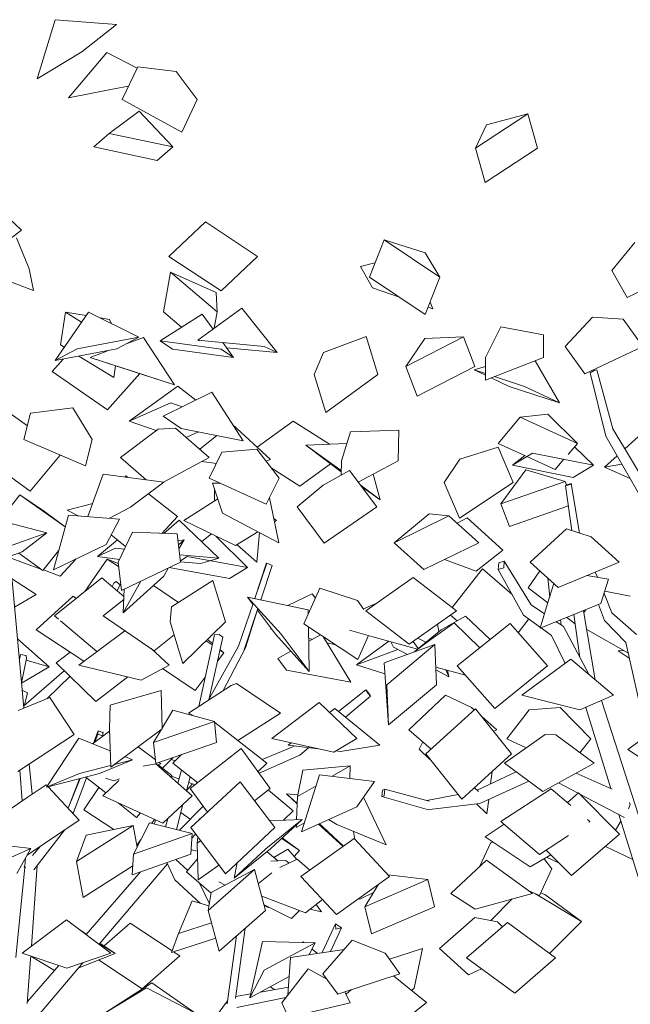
# Model space of a CAD drawing. Extents: x 169645 to 508157, y -5167 to 165945.
# Tile 47 of 130: x 265027 to 266405, y 76833 to 79056. Entities that reach past the tile are written whole.
import ezdxf

# ---------------------------------------------------------------- set-up
doc = ezdxf.new("R2010")
doc.units = 0
doc.header["$MEASUREMENT"] = 0
doc.layers.add('Plomberie Sanitaire', color=7, linetype='Continuous')
doc.layers.add('Végétation', color=7, linetype='Continuous')

msp = doc.modelspace()

# ---------------------------------------------------------------- linework, layer by layer
at = {"layer": 'Plomberie Sanitaire', "linetype": 'Continuous', "lineweight": 20}
for p, q in [((266055.9, 78765.5), (266174, 78843)), ((266081, 78818.4), (266174, 78843)), ((266196.1, 78765.5), (266174, 78843)), ((266055.9, 78765.5), (266081, 78818.4)), ((266078, 78688), (266055.9, 78765.5)), ((266078, 78688), (266196.1, 78765.5)), ((266415.8, 78553), (266363.6, 78489.8)), ((266398.3, 78428.3), (266363.6, 78489.8)), ((266398.3, 78428.3), (266525.7, 78489.8)), ((265107.1, 78286.2), (265182.6, 78395.8)), ((265182.6, 78395.8), (265296.3, 78338.8)), ((266320.1, 78384), (266258.6, 78318.2)), ((266320.1, 78384), (266389.3, 78379.7)), ((266433.4, 78318.2), (266389.3, 78379.7)), ((266112.9, 78362.3), (266078.3, 78293)), ((266112.9, 78362.3), (266209.6, 78344.3)), ((265156.9, 78312.5), (265296.3, 78338.8)), ((265246.5, 78312.5), (265296.3, 78338.8)), ((265713.1, 78304.7), (265809.6, 78340.9)), ((265835.9, 78254.8), (265809.6, 78340.9)), ((265898.8, 78273), (266029, 78339.7)), ((265898.8, 78273), (265941.6, 78336.3)), ((265941.6, 78336.3), (266029, 78339.7)), ((266054.8, 78273), (266029, 78339.7)), ((266209.5, 78344.2), (266209.6, 78344.3)), ((266209.6, 78293), (266209.6, 78344.3)), ((265107.1, 78286.2), (265156.9, 78312.5)), ((265107.1, 78286.2), (265246.5, 78312.5)), ((266302.7, 78256.6), (266258.6, 78318.2)), ((266302.7, 78256.6), (266433.4, 78318.2)), ((265713.1, 78304.7), (265691.6, 78254.8)), ((266078.3, 78241.8), (266209.6, 78293)), ((266078.3, 78241.8), (266078.3, 78293)), ((265924.6, 78206.2), (265898.8, 78273)), ((265924.6, 78206.2), (266054.8, 78273)), ((266314.8, 78258.5), (266324, 78263.8)), ((266324, 78263.8), (266330, 78265.2)), ((266366.1, 78131.9), (266330, 78265.2)), ((265717.9, 78168.7), (265691.6, 78254.8)), ((265717.9, 78168.7), (265835.9, 78254.8)), ((266350.4, 78115.8), (266314.8, 78258.5)), ((265773.7, 78125.4), (265882.8, 78128.8)), ((265881.8, 78060.1), (265882.8, 78128.8)), ((265882.7, 78128.8), (265882.8, 78128.8)), ((266450.3, 77992.4), (266366.1, 78131.9)), ((266393.2, 78087), (266439.4, 78129.2)), ((265773.7, 78125.4), (265753.4, 78060.1)), ((266435.4, 77967.1), (266350.4, 78115.8)), ((266021, 78063.7), (266107.4, 78091.1)), ((266141.4, 78010.9), (266107.4, 78091.1)), ((266021, 78063.7), (265985.7, 78010.9)), ((266347.3, 78045.3), (266375.8, 78071.3)), ((265753, 78027.3), (265753.4, 78060.1)), ((265791.2, 78012), (265881.8, 78060.1)), ((266113, 77962.8), (266169.3, 78039.8)), ((266169.3, 78039.8), (266258.3, 78013.5)), ((266347.3, 78045.3), (266386.5, 78052.6)), ((266405.1, 78020.1), (266347.3, 78045.3)), ((265181.3, 77934.1), (265216, 78029.6)), ((265216, 78029.6), (265352.8, 78011.5)), ((265712.4, 78004.8), (265771.9, 78037.8)), ((265771.8, 78037.8), (265771.9, 78037.8)), ((265833.1, 77956.1), (265771.9, 78037.8)), ((265277.3, 77955), (265352.8, 78011.5)), ((265712.4, 78004.8), (265653.3, 77956.1)), ((266019.8, 77930.6), (265985.7, 78010.9)), ((266019.8, 77930.6), (266141.4, 78010.9)), ((266113, 77962.8), (266258.3, 78013.5)), ((266261.5, 78005.6), (266258.3, 78013.5)), ((266259.3, 78003.5), (266272, 78006.9)), ((266259.6, 78005.1), (266259.3, 78003.5)), ((266273.2, 77902.6), (266259.3, 78003.5)), ((266272.3, 78008.5), (266259.6, 78005.1)), ((266272, 78006.9), (266272.3, 78008.5)), ((266291, 77896.8), (266272.3, 78008.5)), ((265229.6, 77930.2), (265277.3, 77955)), ((265714.5, 77874.3), (265653.3, 77956.1)), ((265714.5, 77874.3), (265833.1, 77956.1)), ((266133.1, 77912), (266113, 77962.8)), ((266133.1, 77912), (266265.6, 77958.3)), ((264966.5, 77929.1), (265088.4, 77897.7)), ((265103.6, 77814.1), (265137.1, 77937.6)), ((265137.1, 77937.6), (265252.7, 77928.4)), ((265222.5, 77871.2), (265252.7, 77928.4)), ((265872.4, 77875), (265951.2, 77940.5)), ((265872.4, 77875), (265996.2, 77935.8)), ((265951.2, 77940.5), (265996.2, 77935.8)), ((266063.6, 77875), (265996.2, 77935.8)), ((266261.7, 77906.3), (266179.3, 77831.3)), ((266261.7, 77906.3), (266317.3, 77888.3)), ((264966.2, 77854.1), (265088.4, 77897.7)), ((265032.9, 77854.1), (265088.4, 77897.7)), ((265281.7, 77898.5), (265249.3, 77831.1)), ((265281.7, 77898.5), (265382.5, 77895)), ((265390.3, 77831.1), (265382.5, 77895)), ((266380.5, 77831.3), (266317.3, 77888.3)), ((265103.6, 77814.1), (265222.5, 77871.2)), ((265384.4, 77879.1), (265398.2, 77881.8)), ((265385.5, 77870.4), (265398.2, 77881.8)), ((265386.6, 77861.1), (265398.2, 77881.8)), ((265939.8, 77814.3), (265872.4, 77875)), ((265939.8, 77814.3), (266063.6, 77875)), ((264910.7, 77810.4), (265032.9, 77854.1)), ((265257, 77767.2), (265249.3, 77831.1)), ((265257, 77767.2), (265390.3, 77831.1)), ((265352.3, 77799.4), (265362.6, 77817.9)), ((266108.6, 77830), (266107.3, 77814.9)), ((266107.3, 77814.9), (266119.7, 77818.4)), ((266121.1, 77833.6), (266108.6, 77830)), ((266119.7, 77818.4), (266121.1, 77833.6)), ((266181.7, 77734.8), (266121.1, 77833.6)), ((266179.3, 77831.3), (266179.4, 77831.4)), ((266242.6, 77774.3), (266179.3, 77831.3)), ((266242.6, 77774.3), (266380.5, 77831.3)), ((265261.1, 77716.9), (265352.3, 77799.4)), ((265808.9, 77721.3), (265915.6, 77796.6)), ((266013, 77721.3), (265915.6, 77796.6)), ((266164.4, 77711.7), (266107.3, 77814.9)), ((266223.6, 77752.4), (266219.1, 77795.5)), ((266307, 77801), (266356, 77792.9)), ((266309.6, 77800.5), (266309.1, 77801.8)), ((266331.1, 77797), (266326.2, 77808.9)), ((265261.1, 77716.9), (265300.8, 77788.2)), ((265369.8, 77730.1), (265462.9, 77790)), ((265491.8, 77696.3), (265462.9, 77790)), ((266233.1, 77782.8), (266218.9, 77737.5)), ((266339.1, 77737.5), (266356, 77792.9)), ((265261.1, 77716.9), (265262.7, 77769.9)), ((266364, 77716.9), (266346.1, 77760.5)), ((265369.8, 77730.1), (265367, 77696.3)), ((266211.9, 77714.5), (266181.7, 77734.8)), ((266202, 77682), (266339.1, 77737.5)), ((266202, 77682), (266218.9, 77737.5)), ((266347.1, 77699.3), (266333.8, 77735.3)), ((265906.3, 77646), (265808.9, 77721.3)), ((265906.3, 77646), (266013, 77721.3)), ((266202.6, 77683.9), (266164.4, 77711.7)), ((266291.7, 77615.7), (266277.8, 77712.7)), ((266299.9, 77721.3), (266299.9, 77721.6)), ((266326.5, 77565.5), (266299.9, 77721.3)), ((266419.6, 77667.6), (266364, 77716.9)), ((265395.8, 77602.7), (265367, 77696.3)), ((265395.8, 77602.7), (265491.8, 77696.3)), ((266015, 77596.8), (266134, 77692.5)), ((266218.9, 77596.8), (266134, 77692.5)), ((266254.4, 77686), (266238.5, 77696.7)), ((266249.3, 77689.5), (266248.2, 77700.7)), ((266311.8, 77578), (266254.4, 77686)), ((266395, 77649.8), (266347.1, 77699.3)), ((266227.8, 77665.6), (266204.1, 77682.8)), ((266258.3, 77602.6), (266227.8, 77665.6)), ((265849.8, 77603.6), (265964.6, 77645.1)), ((265856, 77554.6), (265964.6, 77645.1)), ((265968, 77554.6), (265964.6, 77645.1)), ((266438.2, 77458.6), (266395, 77649.8)), ((265859.4, 77464), (265849.8, 77603.6)), ((266099.9, 77501.1), (266015, 77596.8)), ((266099.9, 77501.1), (266218.9, 77596.8)), ((266271.4, 77612.3), (266161, 77530.7)), ((266367.4, 77530.7), (266271.4, 77612.3)), ((265859.4, 77464), (265856, 77554.6)), ((265859.4, 77464), (265968, 77554.6)), ((265231.3, 77508.7), (265346.4, 77541.1)), ((265349, 77454.6), (265346.4, 77541.1)), ((265988.1, 77530.8), (265905.9, 77452.7)), ((265988.1, 77530.8), (266046.8, 77503)), ((266291.8, 77497.5), (266161, 77530.7)), ((266291.8, 77497.5), (266367.4, 77530.7)), ((265231.3, 77508.7), (265230, 77454.6)), ((266518.9, 76963.2), (266340.8, 77519)), ((265348.9, 77456.6), (265372.8, 77497)), ((265372.8, 77497), (265466.6, 77471.8)), ((265943.6, 77398.1), (266056.2, 77500.3)), ((266053.1, 77497.5), (266046.8, 77503)), ((266137.5, 77398.1), (266056.2, 77500.3)), ((266361.4, 77320.1), (266304.8, 77503.2)), ((265329.6, 77424), (265466.6, 77471.8)), ((265471.3, 77424), (265466.6, 77471.8)), ((266104.5, 77452.7), (266070.5, 77482.4)), ((266400, 77408.2), (266496.3, 77478.9)), ((265232.6, 77368.1), (265230, 77454.6)), ((265232.6, 77368.1), (265349, 77454.6)), ((265329.6, 77424), (265346.7, 77452.9)), ((265905.9, 77452.7), (265906, 77452.8)), ((265955.9, 77409.2), (265905.9, 77452.7)), ((266096.4, 77449.8), (266104.5, 77452.7)), ((266213.1, 77441.8), (266121.2, 77377.4)), ((266213.1, 77441.8), (266237, 77441.4)), ((266323.6, 77377.4), (266237, 77441.4)), ((265087.9, 77322.9), (265160.7, 77433.7)), ((265160.7, 77433.7), (265231.5, 77405.5)), ((265334.3, 77376.3), (265329.6, 77424)), ((265334.3, 77376.3), (265471.3, 77424)), ((265928.9, 77409.2), (265934.8, 77421.2)), ((265934.8, 77421.2), (265937.2, 77425.5)), ((265412.4, 77319.9), (265527.1, 77410.2)), ((265592.8, 77319.9), (265527.1, 77410.2)), ((265953.3, 77385.9), (265928.9, 77409.2)), ((266025, 77296), (265943.6, 77398.1)), ((266025, 77296), (266137.5, 77398.1)), ((266493, 77347), (266400, 77408.2)), ((265207.7, 77354.1), (265282.1, 77385.3)), ((265241.5, 77374.7), (265282.1, 77385.3)), ((265264.9, 77392.1), (265282.1, 77385.3)), ((266207.8, 77313.3), (266121.2, 77377.4)), ((266207.8, 77313.3), (266323.6, 77377.4)), ((265087.9, 77322.9), (265162.4, 77354.1)), ((265087.9, 77322.9), (265207.7, 77354.1)), ((265162.4, 77354.1), (265232.5, 77372.3)), ((265654, 77301.8), (265666.6, 77361.3)), ((265663.3, 77222.4), (265704.2, 77351.2)), ((265666.6, 77361.3), (265773.2, 77371.5)), ((265704.2, 77351.2), (265828.4, 77336)), ((265732.5, 77347.7), (265773.2, 77371.5)), ((265772.2, 77342.9), (265773.2, 77371.5)), ((266147.6, 77357.8), (266059.6, 77316.3)), ((266364.6, 77318.7), (266283.5, 77355.2)), ((265413.5, 77231.8), (265524.9, 77335.6)), ((265603, 77231.8), (265524.9, 77335.6)), ((265788.1, 77279.2), (265828.4, 77336)), ((265828.3, 77336), (265828.4, 77336)), ((266176.3, 77336.6), (266066, 77286.6)), ((266288, 77309.6), (266243.3, 77333)), ((265451, 77266.7), (265412.4, 77319.9)), ((265557.6, 77292.2), (265592.8, 77319.9)), ((265654, 77301.8), (265696.4, 77326.6)), ((265845.8, 77316.7), (265844.7, 77302)), ((265851.2, 77318.5), (265845.8, 77316.7)), ((265850.2, 77303.8), (265851.2, 77318.5)), ((265951.2, 77291.4), (265851.2, 77318.5)), ((266016.6, 77306.4), (265946.1, 77292.8)), ((266062.5, 77313.5), (266053.6, 77322)), ((266113.4, 77245.4), (266227.2, 77319.5)), ((266270.9, 77282.2), (266227.2, 77319.5)), ((266263.5, 77288.5), (266288.6, 77310.1)), ((266381.4, 77216.8), (266288.6, 77310.1)), ((266392.6, 77254.8), (266290.3, 77308.4)), ((265652.1, 77249.8), (265654, 77301.8)), ((265844.7, 77302), (265850.2, 77303.8)), ((265944.7, 77273.7), (265844.7, 77302)), ((266066, 77286.6), (265952, 77272.7)), ((266401.1, 77274.5), (266405.4, 77284.3)), ((266405.4, 77284.3), (266404, 77288.4)), ((265663.3, 77222.4), (265788.1, 77279.2)), ((265944.7, 77273.7), (265952, 77272.7)), ((266506.1, 76852.1), (266379.5, 77261.7)), ((265283.9, 77172.1), (265320.2, 77242.9)), ((265320.2, 77242.9), (265416.2, 77218.8)), ((265432.3, 77249.3), (265432.5, 77251.8)), ((265432.5, 77251.8), (265435.9, 77252.7)), ((265582.9, 77184.1), (265664.9, 77250.3)), ((265591.2, 77247.5), (265664.9, 77250.3)), ((265593.6, 77184.1), (265664.9, 77250.3)), ((265651.5, 77232.1), (265669.8, 77242.8)), ((266120.5, 77239.4), (266077.8, 77211.2)), ((266200.4, 77171.3), (266113.4, 77245.4)), ((266314.2, 77245.4), (266308.5, 77250.3)), ((266312, 77243.9), (266314.2, 77245.4)), ((265155.5, 77155.4), (265283.2, 77236.5)), ((265177.4, 77214.6), (265283.2, 77236.5)), ((265292.1, 77188), (265283.2, 77236.5)), ((265283.9, 77172.1), (265416.2, 77218.8)), ((265491.5, 77127.9), (265413.5, 77231.8)), ((265413.5, 77172.1), (265416.2, 77218.8)), ((265491.5, 77127.9), (265603, 77231.8)), ((265651.5, 77232.1), (265651.7, 77238)), ((264932.6, 77199.8), (265052.5, 77184.4)), ((265155.5, 77155.4), (265177.4, 77214.6)), ((265428.2, 77196.8), (265429.3, 77210.7)), ((265428.2, 77196.8), (265435.7, 77202.1)), ((265430.3, 77114.1), (265428.2, 77196.8)), ((265662.1, 77121.5), (265782, 77207)), ((265862.3, 77121.5), (265782, 77207)), ((266077.8, 77211.2), (266077.9, 77211.3)), ((266179.6, 77143.4), (266077.8, 77211.2)), ((266200.4, 77171.3), (266265.8, 77213.9)), ((266272.7, 77123.5), (266381.4, 77216.8)), ((264924.6, 77128.1), (265052.5, 77184.4)), ((265020.8, 77128.1), (265052.5, 77184.4)), ((265511.7, 77117.9), (265582.9, 77184.1)), ((265511.7, 77117.9), (265593.6, 77184.1)), ((266272.7, 77123.5), (266215.5, 77181.1)), ((265170.5, 77074.2), (265155.5, 77155.4)), ((265281.2, 77125.4), (265283.9, 77172.1)), ((265281.2, 77125.4), (265413.5, 77172.1)), ((265511.7, 77117.9), (265518.1, 77152.7)), ((266081.2, 77158.4), (266000.6, 77083.5)), ((266184.4, 77083.5), (266081.2, 77158.4)), ((266179.6, 77143.4), (266226.1, 77170.4)), ((266244.7, 77151.5), (266216.6, 77164.9)), ((266244.7, 77151.5), (266244.8, 77151.6)), ((265170.5, 77074.2), (265282.4, 77145.4)), ((265430.3, 77114.1), (265477, 77147.2)), ((265452.8, 77045.1), (265557.6, 77137.1)), ((265459.5, 77085.8), (265557.6, 77137.1)), ((265582.1, 77045.1), (265557.6, 77137.1)), ((265742.4, 77036), (265662.1, 77121.5)), ((265742.4, 77036), (265862.3, 77121.5)), ((265806.4, 77053.4), (265948.7, 77114.5)), ((265858.7, 77125.4), (265948.7, 77114.5)), ((265963.3, 77053.4), (265948.7, 77114.5)), ((265452.8, 77045.1), (265459.5, 77085.8)), ((265806.4, 77053.4), (265836.6, 77103.1)), ((265385.8, 76993), (265416.7, 77066.5)), ((265416.7, 77066.5), (265454.5, 77055.2)), ((266055.3, 77047.9), (266000.6, 77083.5)), ((266055.3, 77047.9), (266184.4, 77083.5)), ((265477.4, 76953.2), (265452.8, 77045.1)), ((265477.4, 76953.2), (265582.1, 77045.1)), ((265821.1, 76992.3), (265806.4, 77053.4)), ((265821.1, 76992.3), (265963.3, 77053.4)), ((266054.6, 77028.8), (265974.7, 76959.2)), ((266035.9, 76937.9), (266128, 77017.5)), ((266054.6, 77028.8), (266105.4, 77019.3)), ((266117.3, 77008.3), (266105.4, 77019.3)), ((266236.7, 76937.9), (266128, 77017.5)), ((265385.8, 76993), (265460.4, 77016.9)), ((265369.7, 76950.2), (265385.8, 76993)), ((265369.7, 76950.2), (265469.6, 76982.2)), ((265547, 76847.8), (265575.4, 76974.5)), ((265575.4, 76974.5), (265694.5, 76971.9)), ((265777.5, 76977.7), (265711.8, 76902.2)), ((265777.5, 76977.7), (265852, 76948.5)), ((265579.2, 76909.9), (265694.5, 76971.9)), ((265638.8, 76938.9), (265759.6, 76957.1)), ((265680.7, 76945.2), (265694.5, 76971.9)), ((265862, 76934.6), (265936.6, 76958.8)), ((265917.9, 76869.6), (265936.6, 76958.8)), ((266039.9, 76899.2), (265974.7, 76959.2)), ((265632.5, 76854), (265638.8, 76938.9)), ((265885.2, 76902.2), (265852, 76948.5)), ((266144.6, 76858.3), (266035.9, 76937.9)), ((266144.6, 76858.3), (266236.7, 76937.9)), ((265547, 76847.8), (265579.2, 76909.9)), ((265678.6, 76912.9), (265618.7, 76836.3)), ((265678.6, 76912.9), (265720.7, 76889.9)), ((266039.9, 76899.2), (266069.9, 76913)), ((265547, 76847.8), (265635.6, 76895.5)), ((265745, 76855.9), (265711.8, 76902.2)), ((265711.8, 76902.2), (265711.9, 76902.2)), ((265745, 76855.9), (265885.2, 76902.2)), ((265945.2, 76836.9), (265870.7, 76897.4)), ((265763.9, 76856.2), (265776.5, 76866.3)), ((265772.5, 76865), (265776.2, 76866)), ((265911.8, 76864), (265917.9, 76869.6)), ((265773, 76836.3), (265761.5, 76861.3)), ((265633.9, 76803.1), (265618.7, 76836.3)), ((265633.9, 76803.1), (265773, 76836.3)), ((265841.6, 76754.2), (265945.2, 76836.9))]:
    msp.add_line(p, q, dxfattribs=at)
at = {"layer": 'Végétation', "linetype": 'Continuous', "lineweight": 20}
for p, q in [((265066.5, 78922), (265107.3, 79055.8)), ((265107.3, 79055.8), (265246.1, 79045)), ((265167.6, 78983.5), (265246.1, 79045)), ((265246, 79045), (265246.1, 79045)), ((265066.5, 78922), (265167.6, 78983.5)), ((265137.1, 78879.5), (265224.3, 78981.8)), ((265224.3, 78981.8), (265292.1, 78946.2)), ((265258.6, 78875.6), (265293.7, 78949.6)), ((265380.3, 78939), (265293.7, 78949.6)), ((265428, 78875.6), (265380.3, 78939)), ((265066.5, 78922), (265066.5, 78922.1)), ((265137.1, 78879.5), (265240.5, 78899.4)), ((265240.5, 78899.4), (265272.9, 78905.6)), ((265392.9, 78801.6), (265258.6, 78875.6)), ((265392.9, 78801.6), (265428, 78875.6)), ((265296.6, 78849.3), (265229.2, 78798.5)), ((265296.6, 78849.3), (265372.6, 78768.4)), ((265194.6, 78768.4), (265229.2, 78798.5)), ((265372.6, 78768.4), (265229.2, 78798.5)), ((265337.9, 78738.2), (265194.6, 78768.4)), ((265337.9, 78738.2), (265372.6, 78768.4)), ((265031, 78580.6), (264941.9, 78664.2)), ((265364.2, 78521.5), (265446.3, 78599.1)), ((265564, 78521.5), (265446.3, 78599.1)), ((264921, 78497.1), (265031, 78580.6)), ((265048.9, 78493.4), (265019.9, 78563.5)), ((265816.5, 78474.3), (265849.6, 78558.8)), ((265942.2, 78529.2), (265849.6, 78558.8)), ((265975.9, 78474.3), (265849.6, 78558.8)), ((265942.2, 78529.2), (265975.9, 78474.3)), ((265481.9, 78444), (265364.2, 78521.5)), ((265481.9, 78444), (265564, 78521.5)), ((265829.2, 78506.6), (265796.3, 78498.4)), ((265058.8, 78444.6), (264928.6, 78493.4)), ((265058.8, 78444.6), (265048.9, 78493.4)), ((265351.5, 78396.2), (265367.5, 78485.7)), ((265470.6, 78440.1), (265367.5, 78485.7)), ((265472.9, 78396.2), (265367.5, 78485.7)), ((265823.4, 78450.8), (265796.3, 78498.4)), ((265942.8, 78389.9), (265816.5, 78474.3)), ((265942.8, 78389.9), (265975.9, 78474.3)), ((265470.6, 78440.1), (265472.9, 78396.2)), ((265882.6, 78430.2), (265823.4, 78450.8)), ((265959.9, 78403.2), (265954, 78418.3)), ((265119.2, 78321.8), (265130.3, 78395.5)), ((265177, 78387.7), (265130.3, 78395.5)), ((265167, 78373.1), (265130.3, 78395.5)), ((265392.5, 78361.4), (265351.5, 78396.2)), ((265528.3, 78404.4), (265429.4, 78332.2)), ((265466.3, 78359.2), (265472.9, 78396.2)), ((265608.7, 78304.4), (265528.3, 78404.4)), ((265959.9, 78403.2), (265949.5, 78406.8)), ((265230.2, 78379), (265209.2, 78382.4)), ((265230.2, 78379), (265233.4, 78370.3)), ((265439.3, 78391.1), (265344, 78330.5)), ((265463.7, 78357.3), (265439.3, 78391.1)), ((265306.5, 78338.6), (265269.8, 78324.8)), ((265377, 78231.3), (265306.5, 78338.6)), ((265371.9, 78312), (265344, 78330.5)), ((265481.8, 78312), (265344, 78330.5)), ((265432.2, 78330.9), (265429.4, 78332.2)), ((265579, 78318.3), (265429.4, 78332.2)), ((265128, 78316.5), (265119.2, 78321.8)), ((265227.7, 78309), (265186.3, 78293.4)), ((265509.8, 78293.5), (265371.9, 78312)), ((265509.8, 78293.5), (265481.8, 78312)), ((265509.8, 78293.5), (265485.6, 78327)), ((265608.7, 78304.4), (265494.2, 78315)), ((265608.7, 78304.4), (265579, 78318.3)), ((265100.2, 78261.6), (265125.4, 78289.7)), ((265239.8, 78248.2), (265160.9, 78296.4)), ((265281.1, 78262.4), (265186.3, 78293.4)), ((265282.2, 78262.4), (265186.3, 78293.4)), ((266245.7, 78190.6), (266190.5, 78285.6)), ((265239.8, 78248.2), (265243.8, 78274.6)), ((265377, 78231.3), (265281.1, 78262.4)), ((265377, 78231.3), (265282.2, 78262.4)), ((266078.3, 78273.1), (266053.2, 78265)), ((266078.3, 78253.2), (266053.2, 78265)), ((266078.3, 78256.8), (266053.2, 78265)), ((265225.2, 78175), (265100.2, 78261.6)), ((265225.2, 78175), (265298.6, 78256.7)), ((266132.1, 78227.8), (266091.4, 78247)), ((266166.9, 78227.8), (266099.1, 78250)), ((265274.5, 78149.5), (265384.5, 78228.3)), ((265384.5, 78228.3), (265425, 78197)), ((266245.7, 78190.6), (266132.1, 78227.8)), ((266245.7, 78190.6), (266166.9, 78227.8)), ((265460.7, 78214.6), (265351, 78160.5)), ((265531.4, 78105.4), (265460.7, 78214.6)), ((265146.9, 78179.4), (265051.7, 78167.5)), ((265190.7, 78108.1), (265146.9, 78179.4)), ((265274.5, 78149.5), (265368.5, 78190.5)), ((265393.9, 78181.6), (265368.5, 78190.5)), ((265044.6, 78138.8), (265003.1, 78169.1)), ((265036.9, 78108.1), (265051.7, 78167.5)), ((265351.1, 78160.5), (265351, 78160.5)), ((265391.8, 78133), (265351, 78160.5)), ((266107.3, 78099.2), (266156.9, 78158.2)), ((266219.2, 78165.5), (266156.9, 78158.2)), ((266285.9, 78099.2), (266156.9, 78158.2)), ((266219.2, 78165.5), (266285.9, 78099.2)), ((265339.5, 78131.6), (265255, 78067.2)), ((265335.2, 78128.4), (265274.5, 78149.5)), ((265339.5, 78131.6), (265378.6, 78133.9)), ((265455.2, 78067.2), (265378.6, 78133.9)), ((265531.4, 78105.4), (265391.8, 78133)), ((265593.5, 78063.1), (265507.7, 78141.9)), ((265563.6, 78090.6), (265644.2, 78149.3)), ((265726.7, 78097.3), (265644.2, 78149.3)), ((265175.8, 78048.6), (265036.9, 78108.1)), ((265175.8, 78048.6), (265190.7, 78108.1)), ((265402.7, 78112.9), (265430.9, 78125.2)), ((265471.9, 78117.1), (265433.5, 78086.1)), ((265562.8, 78085.9), (265483.8, 78079.6)), ((265612.9, 78020.9), (265562.8, 78085.9)), ((265765.5, 78098.8), (265673.2, 78095.1)), ((265753.1, 78034.9), (265673.2, 78095.1)), ((265753.1, 78037.8), (265673.2, 78095.1)), ((266169, 78071), (266107.3, 78099.2)), ((266265, 78074.4), (266285.9, 78099.2)), ((266279.5, 78091.6), (266322.1, 78049.9)), ((265050.7, 77991.4), (265118.7, 78073)), ((265312.8, 78016.8), (265255, 78067.2)), ((265352.2, 78011.5), (265455.2, 78067.2)), ((265454.9, 78020.9), (265483.8, 78079.6)), ((265583.1, 78059.5), (265593.5, 78063.1)), ((266139.8, 78049.9), (266185, 78077.5)), ((266139.8, 78049.9), (266167.6, 78071.6)), ((266236.2, 78040.2), (266172, 78069.6)), ((266322.1, 78049.9), (266185, 78077.5)), ((266236.2, 78040.2), (266255.6, 78063.3)), ((265050.7, 77991.4), (264968.1, 78051.8)), ((265471.2, 78054), (265439.1, 78058.4)), ((265659.9, 78003), (265595.2, 78043.8)), ((265659.9, 78003), (265728.7, 78053.2)), ((266276.8, 78022.3), (266139.8, 78049.9)), ((266276.8, 78022.3), (266322.1, 78049.9)), ((265264.4, 78023.2), (265267, 78026)), ((265271.7, 78022.2), (265267, 78026)), ((265583.9, 77962.2), (265454.9, 78020.9)), ((265583.9, 77962.2), (265612.9, 78020.9)), ((265612.9, 78020.9), (265612.8, 78020.9)), ((265840.6, 77972), (265825.1, 78030)), ((265480.2, 78009.3), (265462.2, 78009.2)), ((265485.1, 77942), (265462.2, 78009.2)), ((265840.6, 77972), (265796, 78005.6)), ((265840.6, 77972), (265798.6, 78002.1)), ((264981.5, 77925.3), (265027.8, 77983.4)), ((265083.3, 77945.8), (265027.8, 77983.4)), ((265129.8, 77910.7), (265027.8, 77983.4)), ((265383.3, 77934), (265318.1, 77985.5)), ((265474.2, 77974.1), (265398.1, 77925.3)), ((265466.8, 77969.4), (265467.2, 77994.6)), ((265611.8, 77874.8), (265591, 77976.7)), ((265192, 77963.5), (265134.3, 77948.7)), ((265083.3, 77945.8), (265129.9, 77911.2)), ((265159.4, 77935.8), (265134.3, 77948.7)), ((265348.1, 77896.2), (265383.3, 77934)), ((265611.8, 77874.8), (265485.1, 77942)), ((265606.6, 77925.3), (265600.6, 77929.7)), ((266037.5, 77931.2), (266014.3, 77919.4)), ((266117.5, 77858.4), (266037.5, 77931.2)), ((265352.6, 77896.1), (265387.4, 77926.2)), ((265387.4, 77926.2), (265477, 77840.3)), ((265514.6, 77868.5), (265398.1, 77925.3)), ((265602.1, 77922.5), (265606.6, 77925.3)), ((265266.4, 77866.8), (265233.8, 77892.6)), ((265438.1, 77877.6), (265460, 77895.1)), ((265470.2, 77890.1), (265541.6, 77818.9)), ((265514.6, 77868.5), (265565, 77899.6)), ((265562.6, 77831.5), (265568.5, 77897.8)), ((265202.9, 77844.1), (265247.8, 77881.5)), ((265202.9, 77844.1), (265243.2, 77863.1)), ((265263.3, 77860.4), (265243.2, 77863.1)), ((265562.6, 77831.5), (265517.9, 77870.5)), ((265611.8, 77874.8), (265611.8, 77874.9)), ((265074.8, 77815.7), (265000.9, 77842.6)), ((265079.6, 77812.3), (265025, 77851.2)), ((265079.6, 77812.3), (265115.2, 77856.9)), ((265252.2, 77837.3), (265202.9, 77844.1)), ((265477, 77840.3), (265388.3, 77847.7)), ((265389.9, 77834.4), (265405.2, 77843.8)), ((265541.6, 77818.9), (265405.2, 77843.8)), ((265459, 77835.2), (265477, 77840.3)), ((266057.9, 77810.8), (266117.5, 77858.4)), ((266117.5, 77858.4), (266117.4, 77858.4)), ((265064.1, 77758.1), (264967.2, 77820.9)), ((265118.6, 77799.8), (265154.4, 77838.5)), ((265174, 77764.7), (265224.9, 77838.2)), ((265249.7, 77828.1), (265224.9, 77838.2)), ((265250.4, 77821.6), (265224.9, 77838.2)), ((265501.1, 77793.9), (265364.7, 77818.9)), ((265364.7, 77818.9), (265364.8, 77818.9)), ((265435, 77828.2), (265390.2, 77832)), ((265435, 77828.2), (265456.4, 77834.4)), ((265501.1, 77793.9), (265541.6, 77818.9)), ((265557.7, 77749.1), (265583.3, 77827.6)), ((265558, 77749.1), (265585.3, 77828.8)), ((265571.6, 77746.2), (265597.4, 77823.8)), ((265583.3, 77827.6), (265585.3, 77828.8)), ((265584.5, 77826.5), (265585.3, 77828.8)), ((265585.3, 77828.8), (265597.4, 77823.8)), ((266057.9, 77810.8), (265986.2, 77837.1)), ((265118.6, 77799.8), (265080.7, 77813.6)), ((265106.1, 77710), (265212.8, 77796)), ((265262.2, 77754), (265212.8, 77796)), ((266003.4, 77728.6), (266071.8, 77816.1)), ((266138.6, 77758.4), (266071.8, 77816.1)), ((266174.9, 77773.2), (266201.4, 77811.4)), ((265036.8, 77501.9), (265010.1, 77789.9)), ((265235.8, 77776.5), (265239.9, 77784.1)), ((265239.9, 77784.1), (265245.2, 77787.5)), ((265245.2, 77787.5), (265253.8, 77780.2)), ((265246.9, 77767), (265253.8, 77780.2)), ((265385.4, 77740.1), (265329.3, 77778.6)), ((266219.4, 77739.1), (266174.9, 77773.2)), ((265015.7, 77729.9), (265064.1, 77758.1)), ((265064.8, 77678.6), (265147.6, 77754.3)), ((265155, 77749.4), (265147.6, 77754.3)), ((265553.7, 77736.5), (265541.7, 77752.5)), ((265678.2, 77723.9), (265541.7, 77752.5)), ((265617.1, 77668.4), (265541.7, 77752.5)), ((265687.7, 77760), (265632.7, 77733.4)), ((265668.6, 77691.9), (265704.9, 77772.7)), ((265687.7, 77760), (265694.6, 77749.7)), ((265705, 77772.7), (265704.9, 77772.7)), ((265789.6, 77744.4), (265704.9, 77772.7)), ((266405.5, 77754.6), (266347.7, 77765.6)), ((265216, 77709.9), (265262, 77746.7)), ((265521.1, 77641.7), (265554, 77737.5)), ((265552.4, 77732.9), (265553.6, 77736.6)), ((265803.9, 77724.1), (265789.6, 77744.4)), ((265833.4, 77738.6), (265802.9, 77725.6)), ((265114.6, 77702.8), (265106.1, 77710)), ((265331, 77631.1), (265216, 77709.9)), ((265534, 77633.1), (265565, 77726.4)), ((265537, 77637.5), (265565, 77726.4)), ((265604.9, 77668.4), (265563.9, 77722.9)), ((265678.3, 77713.6), (265678.2, 77723.9)), ((266033.3, 77709.4), (265978.2, 77678.3)), ((266014.4, 77698.8), (265999.5, 77711.7)), ((266089, 77656.4), (266033.3, 77709.4)), ((266280.8, 77692), (266262.1, 77706.3)), ((266300.6, 77717.3), (266305.3, 77723.8)), ((265201.2, 77629.2), (265119.2, 77698.8)), ((265790.2, 77611.1), (265668.6, 77691.9)), ((265680.3, 77584.3), (265678.8, 77685.1)), ((266008.1, 77693.9), (265950, 77652.5)), ((265973.6, 77674.6), (265970, 77690.9)), ((266066, 77637.9), (266008.1, 77693.9)), ((266152.2, 77671.9), (266176.5, 77703)), ((265172.2, 77607.6), (265064.8, 77678.6)), ((265264.7, 77676.5), (265160.7, 77599)), ((265331, 77631.1), (265376, 77667.1)), ((265431.3, 77505.5), (265466.9, 77667.4)), ((265454.9, 77523.6), (265485.4, 77661.8)), ((265466.9, 77667.4), (265477.8, 77667.8)), ((265477.8, 77667.8), (265485.4, 77661.8)), ((265593.8, 77679.8), (265593.9, 77683.1)), ((265596.9, 77679), (265593.8, 77679.8)), ((265680.3, 77584.3), (265604.9, 77668.4)), ((265680.3, 77584.3), (265617.1, 77668.4)), ((265705.9, 77667.1), (265679.3, 77652.4)), ((265774.3, 77560.6), (265713.3, 77662.2)), ((265824.1, 77662.7), (265771.4, 77677.6)), ((265790.2, 77611.1), (265814.6, 77665.4)), ((265925, 77634.9), (265824.1, 77662.7)), ((265924.1, 77634.1), (265978.2, 77678.3)), ((266400.2, 77626.6), (266307, 77679.5)), ((265022.4, 77657.8), (265093.9, 77594.5)), ((265461.9, 77644.3), (265448, 77653.7)), ((265451.3, 77656.8), (265462.6, 77647.5)), ((265452.5, 77519.2), (265521.1, 77641.7)), ((265687.7, 77657), (265679.2, 77659.1)), ((265739.9, 77644.4), (265721.3, 77648.9)), ((265739.9, 77644.4), (265739.9, 77644.6)), ((265787.6, 77599.3), (265860.1, 77652.8)), ((265870.7, 77639.4), (265865, 77651.4)), ((265902.3, 77622.6), (265870.7, 77639.4)), ((265926.7, 77636.2), (265915.2, 77652.2)), ((265916.9, 77627.9), (265950, 77652.5)), ((265944, 77650.4), (265926.1, 77659.9)), ((265026.6, 77611.7), (265029.1, 77622.5)), ((265029.1, 77622.5), (265041.8, 77620.5)), ((265041.8, 77620.5), (265042.6, 77613.4)), ((265109.7, 77604.1), (265141.1, 77628.1)), ((265364.3, 77599), (265323.7, 77636.1)), ((265473.4, 77607.5), (265488, 77626.6)), ((265488, 77626.6), (265479, 77632.7)), ((265479.2, 77633.8), (265488, 77626.6)), ((265486.4, 77541.1), (265537, 77637.5)), ((265534, 77633.1), (265534.8, 77635.6)), ((265639.2, 77630.2), (265609.8, 77614)), ((265787.6, 77599.3), (265881, 77633.9)), ((265924.9, 77633.8), (265924.1, 77634.1)), ((266390.8, 77631.9), (266378.3, 77630.8)), ((266403, 77614.4), (266378.3, 77630.8)), ((266402.9, 77614.8), (266378.3, 77630.8)), ((265031.6, 77558.4), (265042.6, 77613.4)), ((265093.9, 77594.5), (265041.9, 77609.9)), ((265198.8, 77516.5), (265109.7, 77604.1)), ((265301.6, 77564.9), (265160.7, 77599)), ((265301.6, 77564.9), (265364.3, 77599)), ((265364.3, 77599), (265364.2, 77599.1)), ((265629.5, 77587.3), (265609.8, 77614)), ((265851.4, 77579.4), (265787.6, 77599.3)), ((265031.7, 77557.7), (265093.9, 77594.5)), ((265036.4, 77506.8), (265128, 77586.2)), ((265088.8, 77522.9), (265140.9, 77573.5)), ((265423, 77541.4), (265349.6, 77591)), ((265774.3, 77560.6), (265629.5, 77587.3)), ((266033.8, 77575.7), (265966.5, 77594.3)), ((265996.2, 77572.5), (265966.7, 77588.2)), ((265966.8, 77587.4), (265967.7, 77587.7)), ((265996.2, 77572.5), (265988.8, 77588.1)), ((265996.2, 77572.5), (265993, 77587)), ((265198.8, 77516.5), (265271.4, 77572.2)), ((265408.1, 77490.5), (265504.4, 77552.7)), ((265423, 77541.4), (265445.7, 77571.2)), ((265516.4, 77557.5), (265504.4, 77552.7)), ((265615.8, 77490.5), (265516.4, 77557.5)), ((265033.2, 77541), (265034, 77541.1)), ((265034, 77541.1), (265044.7, 77535.9)), ((265037.8, 77508), (265044.7, 77535.9)), ((265747.2, 77493.7), (265808.9, 77543)), ((265762.6, 77481.2), (265819.1, 77528.3)), ((265808.9, 77543), (265813.5, 77534.7)), ((265814.5, 77536.5), (265808.9, 77543)), ((265813.5, 77534.7), (265819.1, 77528.3)), ((265819.1, 77528.3), (265814.5, 77536.5)), ((265023.5, 77496.5), (265095.3, 77525.5)), ((265150.2, 77442.1), (265095.3, 77525.5)), ((265703.2, 77514.3), (265596.7, 77433)), ((265788.2, 77433), (265703.2, 77514.3)), ((265418.5, 77484.7), (265408.1, 77490.5)), ((265519.9, 77428.6), (265615.8, 77490.5)), ((265615.8, 77490.5), (265615.6, 77490.6)), ((265738.2, 77501.1), (265726.6, 77491.9)), ((265840, 77418.2), (265738.2, 77501.1)), ((266126.4, 77432.5), (266177.2, 77497.7)), ((266247.4, 77503), (266177.2, 77497.7)), ((266316.2, 77432.5), (266247.4, 77503)), ((265467, 77468.2), (265468, 77469.2)), ((265585.3, 77377.4), (265468, 77469.2)), ((265022.8, 77358.6), (265150.2, 77442.1)), ((265230.2, 77449.8), (265191.8, 77421.3)), ((265193.9, 77422.8), (265204.6, 77450.2)), ((265196.8, 77425), (265204, 77442.9)), ((265204.6, 77450.2), (265204, 77442.9)), ((265204, 77442.9), (265214.6, 77439.4)), ((265215.2, 77446.8), (265204.6, 77450.2)), ((265213.9, 77437.7), (265214.6, 77439.4)), ((265214.6, 77439.4), (265215.2, 77446.8)), ((265215.1, 77446.7), (265215.2, 77446.8)), ((265736.4, 77402), (265596.7, 77433)), ((265639.7, 77423.5), (265633, 77418.2)), ((265700.9, 77409.9), (265633, 77418.2)), ((265736.4, 77402), (265788.2, 77433)), ((265751.3, 77403.7), (265840, 77418.2)), ((265788.2, 77433), (265788.1, 77433)), ((266170.4, 77411.9), (266126.4, 77432.5)), ((266291.7, 77401), (266316.2, 77432.5)), ((266316.2, 77432.5), (266316.1, 77432.5)), ((265333.4, 77385.7), (265295, 77414.4)), ((265372.7, 77377.4), (265392.7, 77396.6)), ((265567.5, 77354.7), (265659.6, 77395.2)), ((265574.3, 77385.9), (265648.7, 77416.3)), ((265659.6, 77395.2), (265680.2, 77412.4)), ((265751.3, 77403.7), (265741.3, 77404.9)), ((265055.3, 77307.5), (265048.7, 77375.6)), ((265334.8, 77376.1), (265305.6, 77370.6)), ((265416.6, 77303.9), (265334.8, 77376.1)), ((265338.4, 77373.4), (265346.1, 77376.2)), ((265370.7, 77349.8), (265340.1, 77374)), ((265346.1, 77376.2), (265342.3, 77379)), ((265346.1, 77376.2), (265346, 77376.3)), ((265349.9, 77366.2), (265372.7, 77389.6)), ((265378.1, 77382.6), (265369, 77385.9)), ((265429.2, 77333.1), (265372.7, 77377.4)), ((265565.1, 77358), (265585.3, 77377.4)), ((265032.6, 77292.2), (265027.3, 77361.6)), ((265384.1, 77332.6), (265392.4, 77361.9)), ((266090.2, 77330.8), (266093.8, 77358.4)), ((265043.9, 77300), (265087.2, 77328.7)), ((265089.8, 77325.9), (265087.2, 77328.7)), ((265136.6, 77275.7), (265162.6, 77342.4)), ((265136.7, 77275.6), (265163.7, 77342.7)), ((265147.7, 77263.8), (265178.4, 77344.4)), ((265221.4, 77310.3), (265176.4, 77346)), ((265214.6, 77303.9), (265251.4, 77338.5)), ((265239.6, 77337.2), (265220.9, 77343.9)), ((265239.6, 77337.2), (265252.3, 77341.9)), ((265368.1, 77346.7), (265370.7, 77349.8)), ((265386.7, 77341.7), (265369.3, 77348.1)), ((265403.9, 77315.1), (265412.2, 77346.4)), ((265404.1, 77315.8), (265417, 77330.7)), ((265423.2, 77328.4), (265408.8, 77333.7)), ((265161.5, 77249.1), (265091.7, 77323.9)), ((265172.1, 77272.4), (265205.8, 77322.7)), ((265644.7, 77269.7), (265588.7, 77316.7)), ((265653.4, 77285.5), (265629.6, 77308)), ((265655, 77306.2), (265629.6, 77308)), ((265653.5, 77286.4), (265629.6, 77308)), ((265043.9, 77300), (264969.7, 77249.1)), ((265350.6, 77241.8), (265214.6, 77303.9)), ((265291.2, 77255), (265249.8, 77287.8)), ((265350.6, 77241.8), (265416.6, 77303.9)), ((265380.9, 77227.6), (265395.8, 77284.4)), ((265854.2, 77192.9), (265803.4, 77300.7)), ((266081.7, 77263.3), (266058.6, 77285.7)), ((266081.7, 77263.3), (266085.8, 77295.6)), ((265147.8, 77263.7), (265152.5, 77276.5)), ((265239.9, 77227.6), (265172.1, 77272.4)), ((265291.2, 77255), (265299.6, 77265.1)), ((265387.9, 77225.9), (265441.4, 77280)), ((265412.4, 77250.7), (265391, 77266.1)), ((265622.4, 77248.7), (265644.7, 77269.7)), ((266081.7, 77263.3), (266081.6, 77263.4)), ((265044.1, 77169.5), (265161.5, 77249.1)), ((265325.2, 77241.7), (265331.2, 77250.6)), ((265331.6, 77240.1), (265333.5, 77249.6)), ((265356.2, 77233.9), (265361.3, 77251.9)), ((265708.5, 77233.7), (265701.9, 77239.9)), ((265711.7, 77233.7), (265703.8, 77240.8)), ((265742.7, 77238.8), (265724.1, 77250.1)), ((266371.9, 77226.4), (266384.2, 77246.4)), ((265059, 77136.4), (265128.1, 77226.4)), ((265415.6, 77207.8), (265424.4, 77217.2)), ((265757.4, 77189.4), (265708.5, 77233.7)), ((265758.1, 77190), (265711.7, 77233.7)), ((265854.2, 77192.9), (265742.7, 77238.8)), ((265783.7, 77205.2), (265781, 77223)), ((265292.5, 77192.8), (265301.2, 77205.9)), ((265658.6, 77180.4), (265618.9, 77207.6)), ((265619.9, 77208.5), (265658.6, 77180.4)), ((266064.8, 77143.2), (266090.4, 77198.6)), ((266095.7, 77199.3), (266090.4, 77198.6)), ((265056.5, 77168.6), (265073.1, 77189.2)), ((265067.3, 77181.9), (265067, 77185)), ((265292.5, 77192.8), (265291, 77193.7)), ((265428.6, 77178.7), (265414.1, 77182.1)), ((265610.1, 77157), (265585.5, 77177.5)), ((265632.1, 77183.5), (265600.7, 77164.8)), ((265652.7, 77160.3), (265632.1, 77183.5)), ((265646.9, 77166.8), (265658.6, 77180.4)), ((266410.9, 77159.8), (266349.1, 77189.1)), ((265038.8, 77144.8), (265040.6, 77163.3)), ((265377.8, 77114.3), (265359.2, 77152.9)), ((265406.2, 77135.6), (265379.6, 77160.1)), ((265403.5, 77132.4), (265429.1, 77162.1)), ((265628.2, 77157.9), (265593.9, 77156.2)), ((265653.8, 77160.9), (265614.2, 77141.7)), ((265635.2, 77151.9), (265628.2, 77157.9)), ((265682.1, 77135.7), (265653.8, 77160.9)), ((266228.2, 77138.7), (266211, 77161.6)), ((265018.4, 76938.6), (265038.5, 77142.3)), ((265039.4, 77145.7), (265037.6, 77143.1)), ((265037.6, 77143.1), (265040.1, 77141)), ((265053.8, 76964.5), (265066.6, 77146.3)), ((265177, 76990.9), (265300.2, 77132.1)), ((265206.3, 76968.9), (265360.7, 77149.8)), ((265459.2, 77084), (265403.5, 77132.4)), ((265565.9, 77106), (265596.3, 77130)), ((266200.6, 77078.9), (266228.2, 77138.7)), ((265435.7, 77060.9), (265377.8, 77114.3)), ((265455.3, 77060.2), (265432.9, 77106.8)), ((265491, 77102.3), (265476.8, 77109.7)), ((265794.9, 77070.7), (265825.7, 77085.2)), ((266200.6, 77078.9), (266176.2, 77089.5)), ((266212.2, 77081.1), (266203.1, 77084.5)), ((265672.5, 77039.6), (265573.5, 77077.4)), ((265672.5, 77039.6), (265710.7, 77069.8)), ((265794.9, 77070.7), (265792.1, 77071.4)), ((266090.3, 77022.1), (266139.1, 77071)), ((266295.1, 77019.8), (266191.5, 77082.8)), ((266212.2, 77081.1), (266295.1, 77019.8)), ((265640.6, 77027.1), (265578.8, 77057.7)), ((265587.8, 77051.8), (265579.2, 77056.3)), ((265587.8, 77051.8), (265588.8, 77052.7)), ((265640.6, 77027.1), (265658.7, 77044.9)), ((265708.1, 77042), (265682.5, 77047.6)), ((265708.1, 77042), (265696.1, 77058.3)), ((265708.1, 77042), (265708, 77042)), ((265133.1, 77024), (265032.7, 76948.7)), ((265233.1, 76948.7), (265133.1, 77024)), ((266223.2, 76947.8), (266295.1, 77019.8)), ((265164.6, 77000.2), (265177.6, 76991.6)), ((265217.6, 76964.9), (265276.5, 77016.2)), ((265371.1, 76953.8), (265276.5, 77016.2)), ((265514.5, 76846.5), (265536, 77004.7)), ((265710, 76949.7), (265740.4, 77015)), ((265728.7, 76952.5), (265753.5, 77005.6)), ((265753.5, 77005.6), (265740.4, 77015)), ((265740.4, 77015), (265741, 77002.9)), ((265741, 77002.9), (265753.5, 77005.6)), ((265495.4, 76834.2), (265516.3, 76987.3)), ((265665.9, 76972.5), (265667.2, 76973.7)), ((265668.7, 76972.5), (265667.2, 76973.7)), ((265242.9, 76948), (265207.1, 76969.9)), ((265208.2, 76971.1), (265242.9, 76948)), ((265388.7, 76942.3), (265374.4, 76951.7)), ((265699.2, 76948), (265687.1, 76957.7)), ((265133.4, 76914.4), (265032.7, 76948.7)), ((265044.3, 76834.9), (265051.8, 76935.6)), ((265051.8, 76935.6), (265052.3, 76942)), ((265105.7, 76909.2), (265052.2, 76941.9)), ((265133.4, 76914.4), (265233.1, 76948.7)), ((265160.7, 76915.6), (265242.9, 76948)), ((265303.9, 76868.3), (265205.4, 76933.2)), ((265303.9, 76868.3), (265388.7, 76942.3)), ((265034.3, 76767.5), (265170.7, 76927.2)), ((265044.6, 76839.3), (265115.5, 76920.5)), ((265220.2, 76813.8), (265325.6, 76881.3)), ((265220.2, 76813.8), (265313.8, 76870.6)), ((265422.7, 76813.8), (265313.8, 76870.6)), ((265325.6, 76881.3), (265422.7, 76813.8)), ((265571.1, 76860.8), (265633.9, 76872.1)), ((265601.4, 76866.2), (265593.3, 76872.7)), ((265392.1, 76700.1), (265496.3, 76840.7)), ((265515, 76850.7), (265549, 76856.8)), ((265517, 76825.6), (265628, 76848.2)), ((265626.4, 76846.2), (265624.7, 76847.6))]:
    msp.add_line(p, q, dxfattribs=at)
msp.add_point((265215.1, 77446.7), dxfattribs=at)

doc.saveas('drawing.dxf')
